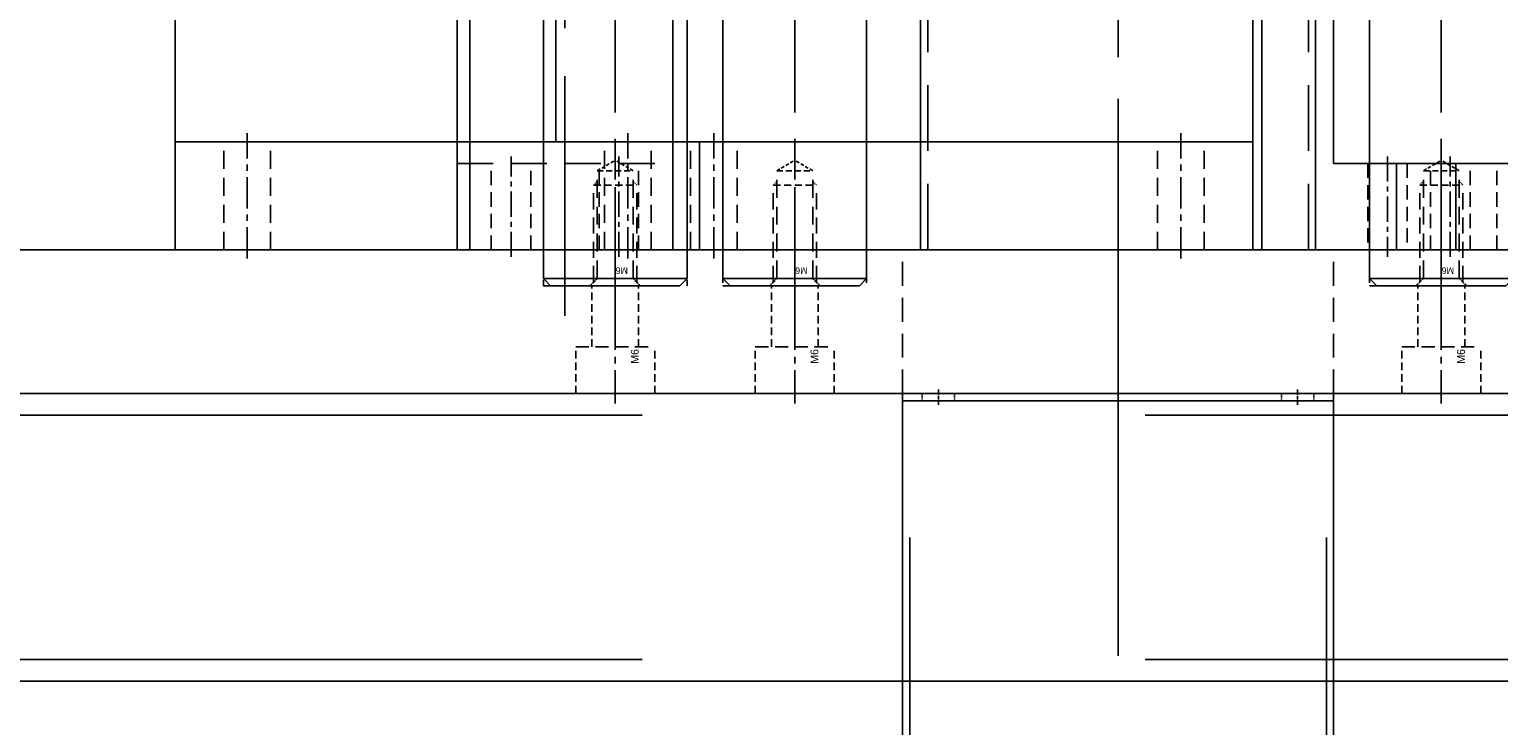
# Model space of a CAD drawing. Header units: millimetres. Extents: x -1657 to 8845, y -11980 to 3013.
# Tile 37 of 256: x 596 to 801, y -1108 to -1011. Entities that reach past the tile are written whole.
import ezdxf

# ---------------------------------------------------------------- set-up
doc = ezdxf.new("R2010")
doc.units = ezdxf.units.MM
doc.linetypes.add('CENTER', pattern=[2, 1.25, -0.25, 0.25, -0.25])
doc.linetypes.add('DASHED', pattern=[0.75, 0.5, -0.25])
for name, color, linetype in [('图层100', 243, 'Continuous'), ('图层102', 123, 'Continuous'), ('图层134', 230, 'Continuous'), ('图层137', 101, 'Continuous'), ('图层144', 182, 'Continuous'), ('图层153', 91, 'Continuous'), ('图层167', 7, 'Continuous'), ('图层172', 21, 'Continuous'), ('图层175', 94, 'Continuous'), ('方管', 252, 'Continuous'), ('方管2', 2, 'Continuous')]:
    doc.layers.add(name, color=color, linetype=linetype)

# ---------------------------------------------------------------- blocks, each defined once
blk = doc.blocks.new('6F')
at = {"color": 4, "linetype": 'DASHED', "ltscale": 0.471405}
for p, q in [((1, 2.5), (0, 3.5)), ((1, -2.5), (0, -3.5))]:
    blk.add_line(p, q, dxfattribs=at)
at = {"color": 4, "linetype": 'DASHED', "ltscale": 4.5}
for p, q in [((0.5, 3), (14, 3)), ((0.5, -3), (14, -3))]:
    blk.add_line(p, q, dxfattribs=at)
at = {"color": 4, "linetype": 'DASHED', "ltscale": 1.666667}
for p, q in [((1, 2.5), (1, -2.5)), ((16, 2.5), (16, -2.5))]:
    blk.add_line(p, q, dxfattribs=at)
at = {"color": 4, "linetype": 'DASHED', "ltscale": 5}
for p, q in [((1, 2.5), (16, 2.5)), ((1, -2.5), (16, -2.5))]:
    blk.add_line(p, q, dxfattribs=at)
at = {"color": 4, "linetype": 'DASHED', "ltscale": 0.235702}
for p, q in [((14, 3), (14.5, 2.5)), ((14, -3), (14.5, -2.5))]:
    blk.add_line(p, q, dxfattribs=at)
at = {"color": 4, "linetype": 'DASHED', "ltscale": 2}
blk.add_line((14, 3), (14, -3), dxfattribs=at)
at = {"color": 4, "linetype": 'DASHED', "ltscale": 0.96225}
for p in [(16, 2.5), (16, -2.5)]:
    blk.add_line(p, (17.44, 0), dxfattribs=at)
at = {"color": 1, "linetype": 'CENTER', "ltscale": 4.23765}
blk.add_line((-2.16, 0), (19.03, 0), dxfattribs=at)
blk.add_text('M6', height=0.924, rotation=90).set_placement((2.56, -1.77))
blk = doc.blocks.new('21073')
at = {"layer": '图层134', "color": 1, "linetype": 'CENTER', "ltscale": 14.55568}
blk.add_line((10, -6.0192), (10, 66.7592), dxfattribs=at)
at = {"layer": '图层134', "ltscale": 5}
for p, q in [((1, 61.74), (0, 60.74)), ((1, 61.74), (19, 61.74)), ((19, 61.74), (20, 60.74)), ((0, 0), (0, 60.74)), ((0, 60.74), (20, 60.74)), ((20, 0), (20, 60.74)), ((0, 0), (20, 0)), ((1, -1), (0, 0)), ((19, -1), (20, 0)), ((1, -1), (19, -1))]:
    blk.add_line(p, q, dxfattribs=at)
for p, rotation in [((10, 61.74), 270), ((10, -1), 90)]:
    blk.add_blockref('6F', p, dxfattribs=dict(at, rotation=rotation))
blk = doc.blocks.new('24459')
at = {"layer": '图层167', "color": 1, "linetype": 'CENTER', "ltscale": 3.728372}
blk.add_line((-3.25, -7.89), (-3.25, 10.61), dxfattribs=at)
at = {"layer": '图层167', "color": 4, "linetype": 'DASHED', "ltscale": 2.166667}
for p, q in [((-6.5, 0), (-6.5, 8.5)), ((0, 0), (0, 8.5)), ((-8.75, -6.5), (-8.75, 0)), ((2.25, -6.5), (2.25, 0))]:
    blk.add_line(p, q, dxfattribs=at)
at = {"layer": '图层167', "color": 4, "linetype": 'DASHED', "ltscale": 3.666667}
blk.add_line((-8.75, 0), (2.25, 0), dxfattribs=at)
at = {"layer": '图层167', "ltscale": 4}
blk.add_text('M6', height=1.094, rotation=90, dxfattribs=at).set_placement((0.03, -2.34))
blk = doc.blocks.new('2A531')
at = {"layer": '方管2', "ltscale": 2.125}
for p, q in [((0, 3), (840, 3)), ((0, -37), (840, -37))]:
    blk.add_line(p, q, dxfattribs=at)
at = {"layer": '方管2', "color": 4, "linetype": 'DASHED', "ltscale": 280}
for p, q in [((0, 0), (840, 0)), ((0, -34), (840, -34))]:
    blk.add_line(p, q, dxfattribs=at)

msp = doc.modelspace()

# ---------------------------------------------------------------- linework, layer by layer
at = {"layer": '图层100', "ltscale": 2}
for p, q in [((657.5098, -1041.6622), (657.5098, -914.1622)), ((669.5098, -1026.6622), (669.5098, -914.1622)), ((669.5098, -1026.6622), (689.5098, -1026.6622)), ((689.5098, -1041.6622), (689.5098, -1026.6622)), ((657.5098, -1041.6622), (689.5098, -1041.6622))]:
    msp.add_line(p, q, dxfattribs=at)
at = {"layer": '图层100', "color": 4, "linetype": 'DASHED', "ltscale": 5}
for p, q in [((676.2598, -1041.6622), (676.2598, -1026.6622)), ((682.7598, -1041.6622), (682.7598, -1026.6622))]:
    msp.add_line(p, q, dxfattribs=at)
at = {"layer": '图层100', "color": 1, "linetype": 'CENTER', "ltscale": 3.48}
msp.add_line((679.5098, -1042.8622), (679.5098, -1025.4622), dxfattribs=at)
at = {"layer": '图层102', "ltscale": 1.625}
for p, q in [((616.5098, -1041.6622), (616.5098, -956.6622)), ((766.5098, -1041.6622), (766.5098, -956.6622)), ((616.5098, -1026.6622), (766.5098, -1026.6622)), ((616.5098, -1041.6622), (766.5098, -1041.6622))]:
    msp.add_line(p, q, dxfattribs=at)
at = {"layer": '图层102', "color": 4, "linetype": 'DASHED', "ltscale": 5}
for p, q in [((623.2598, -1041.6622), (623.2598, -1026.6622)), ((629.7598, -1041.6622), (629.7598, -1026.6622)), ((688.2598, -1041.6622), (688.2598, -1026.6622)), ((694.7598, -1041.6622), (694.7598, -1026.6622)), ((753.2598, -1041.6622), (753.2598, -1026.6622)), ((759.7598, -1041.6622), (759.7598, -1026.6622))]:
    msp.add_line(p, q, dxfattribs=at)
at = {"layer": '图层102', "color": 1, "linetype": 'CENTER', "ltscale": 3.48}
for p, q in [((626.5098, -1042.8622), (626.5098, -1025.4622)), ((691.5098, -1042.8622), (691.5098, -1025.4622)), ((756.5098, -1042.8622), (756.5098, -1025.4622))]:
    msp.add_line(p, q, dxfattribs=at)
at = {"layer": '图层137', "color": 1, "linetype": 'CENTER', "ltscale": 26.68}
msp.add_line((670.7598, -1050.8622), (670.7598, -917.4622), dxfattribs=at)
at = {"layer": '图层137', "ltscale": 5}
for p, q in [((655.7598, -1041.6622), (655.7598, -926.6622)), ((685.7598, -1041.6622), (685.7598, -926.6622)), ((655.7598, -1041.6622), (685.7598, -1041.6622))]:
    msp.add_line(p, q, dxfattribs=at)
at = {"layer": '图层137', "color": 1, "linetype": 'CENTER', "ltscale": 2.784}
for p, q in [((663.2598, -1042.6222), (663.2598, -1028.7022)), ((678.2598, -1042.6222), (678.2598, -1028.7022))]:
    msp.add_line(p, q, dxfattribs=at)
at = {"layer": '图层137', "color": 4, "linetype": 'DASHED', "ltscale": 10}
msp.add_line((655.7598, -1029.6622), (685.7598, -1029.6622), dxfattribs=at)
at = {"layer": '图层137', "color": 4, "linetype": 'DASHED', "ltscale": 4}
for p, q in [((660.5098, -1041.6622), (660.5098, -1029.6622)), ((666.0098, -1041.6622), (666.0098, -1029.6622)), ((675.5098, -1041.6622), (675.5098, -1029.6622)), ((681.0098, -1041.6622), (681.0098, -1029.6622))]:
    msp.add_line(p, q, dxfattribs=at)
at = {"layer": '图层144', "color": 1, "linetype": 'CENTER', "ltscale": 2.784}
msp.add_line((794.0098, -1042.6222), (794.0098, -1028.7022), dxfattribs=at)
at = {"layer": '图层144', "ltscale": 1.375}
for p, q in [((786.5098, -1041.6622), (786.5098, -1029.6622)), ((786.5098, -1029.6622), (801.5098, -1029.6622)), ((786.5098, -1041.6622), (859.0098, -1041.6622))]:
    msp.add_line(p, q, dxfattribs=at)
at = {"layer": '图层144', "color": 4, "linetype": 'DASHED', "ltscale": 4}
for p, q in [((791.2598, -1041.6622), (791.2598, -1029.6622)), ((796.7598, -1041.6622), (796.7598, -1029.6622))]:
    msp.add_line(p, q, dxfattribs=at)
at = {"layer": '图层153', "ltscale": 3}
for p, q in [((767.7596, -1041.6622), (767.7596, -986.4222)), ((777.7596, -1029.6622), (777.7596, -986.4222)), ((777.7596, -1029.6622), (792.7596, -1029.6622)), ((792.7596, -1041.6622), (792.7596, -1029.6622)), ((767.7596, -1041.6622), (792.7596, -1041.6622))]:
    msp.add_line(p, q, dxfattribs=at)
at = {"layer": '图层153', "color": 1, "linetype": 'CENTER', "ltscale": 2.784}
msp.add_line((785.2598, -1028.7022), (785.2598, -1042.6222), dxfattribs=at)
at = {"layer": '图层153', "color": 4, "linetype": 'DASHED', "ltscale": 4}
for p, q in [((782.5098, -1029.6622), (782.5098, -1041.6622)), ((788.0098, -1029.6622), (788.0098, -1041.6622))]:
    msp.add_line(p, q, dxfattribs=at)
at = {"layer": '图层167', "color": 1, "linetype": 'CENTER', "ltscale": 6.243584}
msp.add_line((747.7598, -1067.2711), (747.7598, -1036.0532), dxfattribs=at)
at = {"layer": '图层167', "ltscale": 0.425}
for p, q in [((81.5098, -1041.6622), (1001.5098, -1041.6622)), ((81.5098, -1061.6622), (1001.5098, -1061.6622))]:
    msp.add_line(p, q, dxfattribs=at)
at = {"layer": '图层167', "color": 4, "linetype": 'DASHED', "ltscale": 1.666667}
for p, q in [((667.7598, -1046.6622), (667.7598, -1041.6622)), ((687.7598, -1046.6622), (687.7598, -1041.6622)), ((692.7598, -1041.6622), (692.7598, -1046.6622)), ((712.7598, -1041.6622), (712.7598, -1046.6622)), ((782.7598, -1041.6622), (782.7598, -1046.6622))]:
    msp.add_line(p, q, dxfattribs=at)
at = {"layer": '图层167', "color": 1, "linetype": 'CENTER', "ltscale": 1.16}
for p, q in [((677.7598, -1047.0622), (677.7598, -1041.2622)), ((702.7598, -1041.2622), (702.7598, -1047.0622)), ((792.7598, -1041.2622), (792.7598, -1047.0622))]:
    msp.add_line(p, q, dxfattribs=at)
at = {"layer": '图层167', "color": 4, "linetype": 'DASHED', "ltscale": 6.666667}
for p, q in [((717.7598, -1061.6622), (717.7598, -1041.6622)), ((777.7598, -1061.6622), (777.7598, -1041.6622)), ((667.7598, -1046.6622), (687.7598, -1046.6622)), ((692.7598, -1046.6622), (712.7598, -1046.6622)), ((782.7598, -1046.6622), (802.7598, -1046.6622))]:
    msp.add_line(p, q, dxfattribs=at)
at = {"layer": '图层172', "color": 1, "linetype": 'CENTER', "ltscale": 23.2}
msp.add_line((747.7598, -1049.6622), (747.7598, -953.6622), dxfattribs=at)
at = {"layer": '图层172', "ltscale": 2.125}
for p, q in [((720.2598, -1041.6622), (720.2598, -961.6622)), ((775.2598, -1041.6622), (775.2598, -961.6622)), ((720.2598, -1041.6622), (775.2598, -1041.6622))]:
    msp.add_line(p, q, dxfattribs=at)
at = {"layer": '图层172', "color": 4, "linetype": 'DASHED', "ltscale": 18.333333}
for p, q in [((721.2598, -1041.6622), (721.2598, -986.6622)), ((774.2598, -1041.6622), (774.2598, -986.6622))]:
    msp.add_line(p, q, dxfattribs=at)
at = {"layer": '图层175', "color": 1, "linetype": 'CENTER', "ltscale": 55.68}
msp.add_line((747.7598, -1320.8622), (747.7598, -1042.4622), dxfattribs=at)
at = {"layer": '图层175', "color": 1, "linetype": 'CENTER', "ltscale": 0.420068}
for p, q in [((722.7598, -1061.112), (722.7598, -1063.2123)), ((772.7598, -1061.112), (772.7598, -1063.2123))]:
    msp.add_line(p, q, dxfattribs=at)
at = {"layer": '图层175', "ltscale": 1.125}
for p, q in [((717.7598, -1301.6622), (717.7598, -1061.6622)), ((717.7598, -1061.6622), (777.7598, -1061.6622)), ((717.7598, -1062.6622), (777.7598, -1062.6622)), ((777.7598, -1301.6622), (777.7598, -1061.6622))]:
    msp.add_line(p, q, dxfattribs=at)
at = {"layer": '图层175', "color": 4, "linetype": 'DASHED', "ltscale": 80}
for p, q in [((718.7598, -1301.6622), (718.7598, -1061.6622)), ((776.7598, -1301.6622), (776.7598, -1061.6622))]:
    msp.add_line(p, q, dxfattribs=at)
at = {"layer": '图层175', "color": 4, "linetype": 'DASHED', "ltscale": 0.333333}
for p, q in [((720.5098, -1061.6622), (720.5098, -1062.6622)), ((725.0098, -1061.6622), (725.0098, -1062.6622)), ((770.5098, -1061.6622), (770.5098, -1062.6622)), ((775.0098, -1061.6622), (775.0098, -1062.6622))]:
    msp.add_line(p, q, dxfattribs=at)
at = {"layer": '方管', "ltscale": 2.125}
for p, q in [((864.7598, -1029.6622), (794.7598, -1029.6622)), ((794.7598, -1041.6622), (794.7598, -1029.6622)), ((864.7598, -1041.6622), (794.7598, -1041.6622))]:
    msp.add_line(p, q, dxfattribs=at)
at = {"layer": '方管', "color": 4, "linetype": 'DASHED', "ltscale": 4}
msp.add_line((800.5098, -1041.6622), (800.5098, -1029.6622), dxfattribs=at)

# ---------------------------------------------------------------- block references
at = {"layer": '图层134', "ltscale": 5}
for p in [(667.7598, -1045.6622), (692.7598, -1045.6622), (782.7598, -1045.6622)]:
    msp.add_blockref('21073', p, dxfattribs=at)
at = {"layer": '图层167', "ltscale": 5}
for p in [(681.0098, -1055.1622), (706.0098, -1055.1622), (796.0098, -1055.1622)]:
    msp.add_blockref('24459', p, dxfattribs=at)
at = {"layer": '方管2', "ltscale": 2.125}
msp.add_blockref('2A531', (121.5098, -1064.6622), dxfattribs=at)

doc.saveas('drawing.dxf')
